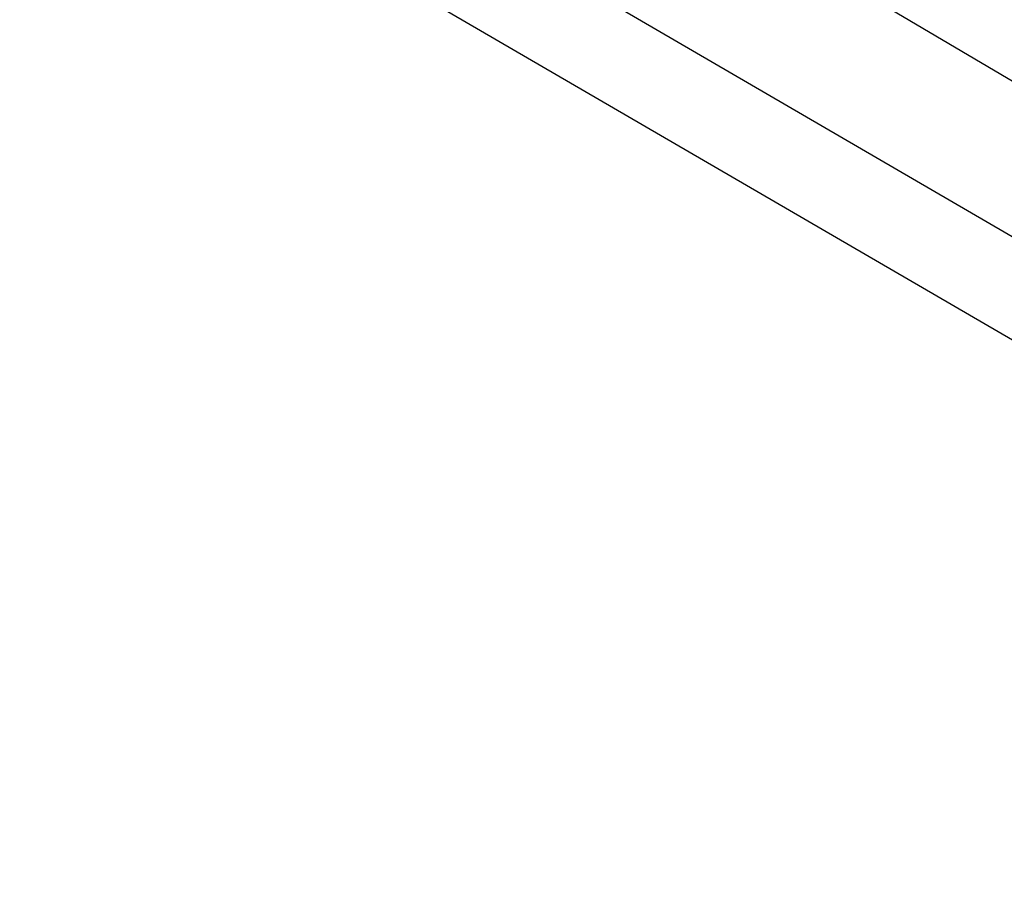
# Model space of a CAD drawing. Header units: millimetres. Extents: x -11575 to 52845, y -36266 to 23021.
# Tile 142 of 184: x 44296 to 44627, y 13272 to 13568. Entities that reach past the tile are written whole.
import ezdxf

# ---------------------------------------------------------------- set-up
doc = ezdxf.new("R2010")
doc.units = ezdxf.units.MM
doc.header["$MEASUREMENT"] = 0
doc.layers.add('GREY SCALE', color=9, linetype='Continuous', true_color=0x808080)
doc.layers.add('GREYSCALE', color=9, linetype='Continuous', lineweight=0, true_color=0x808080)

# ---------------------------------------------------------------- blocks, each defined once
blk = doc.blocks.new('FLOOR PLAN')
at = {"layer": 'GREYSCALE', "color": 0, "lineweight": -2}
for p, q in [((14392, 13688.18, -57105.36), (14935.54, 13366.63, -57105.36)), ((14942.57, 13313.28), (14353.42, 13655.88)), ((14953.45, 13272.17), (14312.32, 13645))]:
    blk.add_line(p, q, dxfattribs=at)
for radius, start, end in [(7752.88, 141.708854, 166.516628), (7602.52, 141.773276, 166.244763)]:
    blk.add_arc((21130.68, 10361.07), radius, start, end, dxfattribs=at)
at = {"layer": 'GREYSCALE', "color": 0, "lineweight": -2, "ltscale": 0.25}
for centre, radius, start, end in [((21162.38, 10254.78), 7836.99, 141.329977, 165.793479), ((21207.44, 10240.08), 7731.89, 141.956801, 165.483737)]:
    blk.add_arc(centre, radius, start, end, dxfattribs=at)
at = {"layer": 'GREYSCALE', "color": 0, "lineweight": -2}
blk.add_open_spline([(14605.58, 13630.22, -57105.4), (14622.21, 13619.18, -57105.4), (14639.02, 13608.39, -57105.4), (14664.51, 13592.56, -57105.4), (14673.05, 13587.34, -57105.4), (14690.23, 13577.03, -57105.4), (14698.87, 13571.93, -57105.4), (14724.86, 13556.86, -57105.4), (14742.31, 13547.09, -57105.4), (14777.46, 13528.11, -57105.4), (14795.17, 13518.9, -57105.4), (14812.99, 13509.97, -57105.4)], degree=3, knots=[0, 0, 0, 0, 0.25, 0.25, 0.375, 0.375, 0.5, 0.5, 0.75, 0.75, 1, 1, 1, 1], dxfattribs=at)

msp = doc.modelspace()

# ---------------------------------------------------------------- block references
at = {"layer": 'GREY SCALE'}
msp.add_blockref('FLOOR PLAN', (30000, 0), dxfattribs=at)

doc.saveas('drawing.dxf')
